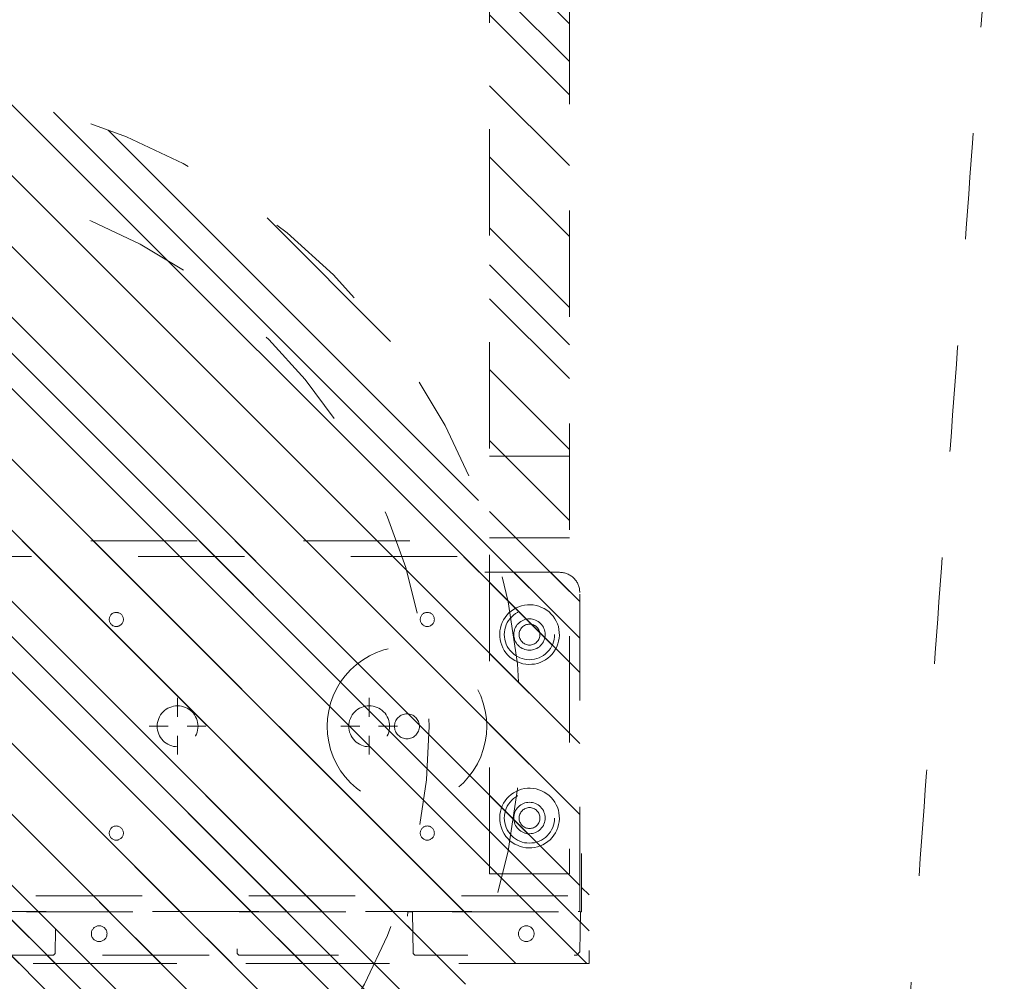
# Model space of a CAD drawing. Header units: inches. Extents: x -465 to -303, y -234 to 7.
# Tile 14 of 81: x -390 to -378, y -72 to -60. Entities that reach past the tile are written whole.
import ezdxf

# ---------------------------------------------------------------- set-up
doc = ezdxf.new("R2010")
doc.units = ezdxf.units.IN
doc.header["$LTSCALE"] = 32
doc.header["$MEASUREMENT"] = 0
doc.header["$PDMODE"] = 1
doc.header["$PDSIZE"] = -2
doc.linetypes.add('Dash Style-1', pattern=[0.083328, 0.041656, -0.041672])
for name, color, linetype, lineweight in [('DashLine', 7, 'Dash Style-1', 13), ('DashLineFill', 7, 'Dash Style-1', 13), ('Drawing', 7, 'Continuous', 18), ('Metal-DeskStructure', 7, 'Continuous', 13), ('Metal-FootAndBase', 7, 'Continuous', 13), ('None', 7, 'Continuous', 18), ('SolidLine', 7, 'Continuous', 15)]:
    doc.layers.add(name, color=color, linetype=linetype, lineweight=lineweight)
pattern_1 = [(45, (0, 0), (-1.61302, 1.93572), []), (45, (-1.0608, 1.0608), (-0.472346, 0.416761), [])]

# ---------------------------------------------------------------- blocks, each defined once
blk = doc.blocks.new('Group-33')
at = {"layer": 'DashLine'}
blk.add_open_spline([(35.631, -2.559), (35.63, -14.016), (35.629, -25.472), (35.631, -28.043), (35.442, -30.607), (33.452, -57.879), (31.462, -85.151), (31.255, -86.464), (29.931, -86.575), (19.094, -86.575), (8.257, -86.575), (6.934, -86.464), (6.726, -85.151), (4.736, -57.879), (2.746, -30.607), (2.558, -28.043), (2.559, -25.472), (2.559, -14.016), (2.558, -2.559), (19.094, -2.559), (35.631, -2.559)], degree=2, knots=[0, 0, 0, 0.101602, 0.101602, 0.124398, 0.124398, 0.366817, 0.366817, 0.378599, 0.378599, 0.47475, 0.47475, 0.486533, 0.486533, 0.728951, 0.728951, 0.751748, 0.751748, 0.853349, 0.853349, 1, 1, 1], dxfattribs=at)
at = {"layer": 'SolidLine'}
blk.add_open_spline([(37.087, -2.559), (19.094, -2.559), (1.102, -2.559), (1.102, -14.016), (1.102, -25.472), (1.103, -28.096), (1.293, -30.713), (3.283, -57.985), (5.273, -85.257), (5.678, -87.816), (8.257, -88.031), (19.094, -88.031), (29.931, -88.031), (32.511, -87.816), (32.915, -85.257), (34.905, -57.985), (36.895, -30.713), (37.086, -28.096), (37.086, -25.472), (37.087, -14.016), (37.087, -2.559)], degree=2, knots=[0, 0, 0, 0.153989, 0.153989, 0.252041, 0.252041, 0.274495, 0.274495, 0.508445, 0.508445, 0.530607, 0.530607, 0.623382, 0.623382, 0.645544, 0.645544, 0.879494, 0.879494, 0.901948, 0.901948, 1, 1, 1], dxfattribs=at)
blk = doc.blocks.new('Group-46')
at = {"layer": 'DashLine'}
for p, q in [((0, -3.583), (0, -3.346)), ((-0.118, -3.701), (-0.354, -3.701)), ((0.118, -3.701), (0.355, -3.701)), ((0, -3.819), (0, -4.055))]:
    blk.add_line(p, q, dxfattribs=at)
at = {"layer": 'DashLine', "flags": 128}
blk.add_lwpolyline([(-0.256, -3.701), (-0.254, -3.676), (-0.251, -3.651), (-0.245, -3.627), (-0.236, -3.603), (-0.225, -3.58), (-0.213, -3.559), (-0.198, -3.538), (-0.181, -3.52), (-0.162, -3.503), (-0.142, -3.488), (-0.12, -3.475), (-0.098, -3.464), (-0.074, -3.456), (-0.05, -3.45), (-0.025, -3.446), (0, -3.445), (0.025, -3.446), (0.05, -3.45), (0.074, -3.456), (0.098, -3.464), (0.121, -3.475), (0.142, -3.488), (0.163, -3.503), (0.181, -3.52), (0.198, -3.538), (0.213, -3.559), (0.226, -3.58), (0.237, -3.603), (0.245, -3.627), (0.251, -3.651), (0.255, -3.676), (0.256, -3.701), (0.255, -3.726), (0.251, -3.751), (0.245, -3.775), (0.237, -3.799), (0.226, -3.821), (0.213, -3.843), (0.198, -3.863), (0.181, -3.882), (0.163, -3.899), (0.142, -3.914), (0.121, -3.926), (0.098, -3.937), (0.074, -3.946), (0.05, -3.952), (0.025, -3.955), (0, -3.957), (-0.025, -3.955), (-0.05, -3.952), (-0.074, -3.946), (-0.098, -3.937), (-0.12, -3.926), (-0.142, -3.914), (-0.162, -3.899), (-0.181, -3.882), (-0.198, -3.863), (-0.213, -3.843), (-0.225, -3.821), (-0.236, -3.799), (-0.245, -3.775), (-0.251, -3.751), (-0.254, -3.726)], close=True, dxfattribs=at)
blk = doc.blocks.new('Group-52')
at = {"layer": 'DashLine'}
for p, q in [((0, -5.984), (0, -5.748)), ((-0.118, -6.102), (-0.354, -6.102)), ((0.118, -6.102), (0.355, -6.102)), ((0, -6.22), (0, -6.457))]:
    blk.add_line(p, q, dxfattribs=at)
at = {"layer": 'DashLine', "flags": 128}
blk.add_lwpolyline([(-0.256, -6.102), (-0.254, -6.077), (-0.251, -6.052), (-0.245, -6.028), (-0.236, -6.004), (-0.225, -5.982), (-0.213, -5.96), (-0.198, -5.94), (-0.181, -5.921), (-0.162, -5.905), (-0.142, -5.89), (-0.12, -5.877), (-0.098, -5.866), (-0.074, -5.857), (-0.05, -5.851), (-0.025, -5.848), (0, -5.846), (0.025, -5.848), (0.05, -5.851), (0.074, -5.857), (0.098, -5.866), (0.121, -5.877), (0.142, -5.89), (0.163, -5.905), (0.181, -5.921), (0.198, -5.94), (0.213, -5.96), (0.226, -5.982), (0.237, -6.004), (0.245, -6.028), (0.251, -6.052), (0.255, -6.077), (0.256, -6.102), (0.255, -6.127), (0.251, -6.152), (0.245, -6.177), (0.237, -6.2), (0.226, -6.223), (0.213, -6.245), (0.198, -6.265), (0.181, -6.283), (0.163, -6.3), (0.142, -6.315), (0.121, -6.328), (0.098, -6.339), (0.074, -6.347), (0.05, -6.353), (0.025, -6.357), (0, -6.358), (-0.025, -6.357), (-0.05, -6.353), (-0.074, -6.347), (-0.098, -6.339), (-0.12, -6.328), (-0.142, -6.315), (-0.162, -6.3), (-0.181, -6.283), (-0.198, -6.265), (-0.213, -6.245), (-0.225, -6.223), (-0.236, -6.2), (-0.245, -6.177), (-0.251, -6.152), (-0.254, -6.127)], close=True, dxfattribs=at)
blk = doc.blocks.new('1BRPT9-Bracket (2D)')
at = {"layer": 'DashLineFill', "linetype": 'Continuous', "lineweight": 13}
h = blk.add_hatch(dxfattribs=at)
h.set_pattern_fill('Steel', color=253, style=0, pattern_type=2)
h.set_pattern_definition(pattern_1)
edge = h.paths.add_edge_path()
edge.add_arc((1.678, -8.488), 0.252, 270, 360)
edge.add_line((1.93, -8.488), (1.93, -7.48))
edge.add_line((1.93, -7.48), (2.324, -7.48))
edge.add_line((2.324, -7.48), (2.324, 7.461))
edge.add_line((2.324, 7.461), (1.93, 7.48))
edge.add_line((1.93, 7.48), (1.93, 8.488))
edge.add_arc((1.678, 8.488), 0.252, 360, 450)
edge.add_line((1.678, 8.74), (-2.322, 8.74))
edge.add_line((-2.322, 8.74), (-2.322, -8.74))
edge.add_line((-2.322, -8.74), (1.678, -8.74))
h = blk.add_hatch(dxfattribs=at)
h.set_pattern_fill('Steel', color=253, style=0, pattern_type=2)
h.set_pattern_definition(pattern_1)
h.paths.add_polyline_path([(-1.338, -3.021), (-1.346, -3.021), (-1.355, -3.019), (-1.364, -3.017), (-1.372, -3.014), (-1.38, -3.011), (-1.387, -3.006), (-1.394, -3.001), (-1.4, -2.995), (-1.406, -2.989), (-1.411, -2.982), (-1.416, -2.974), (-1.42, -2.966), (-1.423, -2.958), (-1.425, -2.95), (-1.426, -2.941), (-1.426, -2.933), (-1.426, -2.924), (-1.425, -2.915), (-1.423, -2.907), (-1.42, -2.899), (-1.416, -2.891), (-1.411, -2.883), (-1.406, -2.876), (-1.4, -2.87), (-1.394, -2.864), (-1.387, -2.859), (-1.38, -2.854), (-1.372, -2.851), (-1.364, -2.848), (-1.355, -2.846), (-1.346, -2.844), (-1.338, -2.844), (-1.329, -2.844), (-1.321, -2.846), (-1.312, -2.848), (-1.304, -2.851), (-1.296, -2.854), (-1.289, -2.859), (-1.282, -2.864), (-1.275, -2.87), (-1.269, -2.876), (-1.264, -2.883), (-1.26, -2.891), (-1.256, -2.899), (-1.253, -2.907), (-1.251, -2.915), (-1.25, -2.924), (-1.249, -2.933), (-1.25, -2.941), (-1.251, -2.95), (-1.253, -2.958), (-1.256, -2.966), (-1.26, -2.974), (-1.264, -2.982), (-1.269, -2.989), (-1.275, -2.995), (-1.282, -3.001), (-1.289, -3.006), (-1.296, -3.011), (-1.304, -3.014), (-1.312, -3.017), (-1.321, -3.019), (-1.329, -3.021)])
h = blk.add_hatch(dxfattribs=at)
h.set_pattern_fill('Steel', color=253, style=0, pattern_type=2)
h.set_pattern_definition(pattern_1)
h.paths.add_polyline_path([(1.339, -3.021), (1.331, -3.021), (1.322, -3.019), (1.314, -3.017), (1.305, -3.014), (1.298, -3.011), (1.29, -3.006), (1.283, -3.001), (1.277, -2.995), (1.271, -2.989), (1.266, -2.982), (1.261, -2.974), (1.258, -2.966), (1.255, -2.958), (1.252, -2.95), (1.251, -2.941), (1.251, -2.933), (1.251, -2.924), (1.252, -2.915), (1.255, -2.907), (1.258, -2.899), (1.261, -2.891), (1.266, -2.883), (1.271, -2.876), (1.277, -2.87), (1.283, -2.864), (1.29, -2.859), (1.298, -2.854), (1.305, -2.851), (1.314, -2.848), (1.322, -2.846), (1.331, -2.844), (1.339, -2.844), (1.348, -2.844), (1.357, -2.846), (1.365, -2.848), (1.373, -2.851), (1.381, -2.854), (1.389, -2.859), (1.396, -2.864), (1.402, -2.87), (1.408, -2.876), (1.413, -2.883), (1.417, -2.891), (1.421, -2.899), (1.424, -2.907), (1.426, -2.915), (1.428, -2.924), (1.428, -2.933), (1.428, -2.941), (1.426, -2.95), (1.424, -2.958), (1.421, -2.966), (1.417, -2.974), (1.413, -2.982), (1.408, -2.989), (1.402, -2.995), (1.396, -3.001), (1.389, -3.006), (1.381, -3.011), (1.373, -3.014), (1.365, -3.017), (1.357, -3.019), (1.348, -3.021)])
h = blk.add_hatch(dxfattribs=at)
h.set_pattern_fill('Steel', color=253, style=0, pattern_type=2)
h.set_pattern_definition(pattern_1)
h.paths.add_polyline_path([(-1.338, -6.919), (-1.346, -6.918), (-1.355, -6.917), (-1.364, -6.915), (-1.372, -6.912), (-1.38, -6.908), (-1.387, -6.904), (-1.394, -6.899), (-1.4, -6.893), (-1.406, -6.886), (-1.411, -6.879), (-1.416, -6.872), (-1.42, -6.864), (-1.423, -6.856), (-1.425, -6.847), (-1.426, -6.839), (-1.426, -6.83), (-1.426, -6.822), (-1.425, -6.813), (-1.423, -6.804), (-1.42, -6.796), (-1.416, -6.788), (-1.411, -6.781), (-1.406, -6.774), (-1.4, -6.768), (-1.394, -6.762), (-1.387, -6.757), (-1.38, -6.752), (-1.372, -6.748), (-1.364, -6.745), (-1.355, -6.743), (-1.346, -6.742), (-1.338, -6.742), (-1.329, -6.742), (-1.321, -6.743), (-1.312, -6.745), (-1.304, -6.748), (-1.296, -6.752), (-1.289, -6.757), (-1.282, -6.762), (-1.275, -6.768), (-1.269, -6.774), (-1.264, -6.781), (-1.26, -6.788), (-1.256, -6.796), (-1.253, -6.804), (-1.251, -6.813), (-1.25, -6.822), (-1.249, -6.83), (-1.25, -6.839), (-1.251, -6.847), (-1.253, -6.856), (-1.256, -6.864), (-1.26, -6.872), (-1.264, -6.879), (-1.269, -6.886), (-1.275, -6.893), (-1.282, -6.899), (-1.289, -6.904), (-1.296, -6.908), (-1.304, -6.912), (-1.312, -6.915), (-1.321, -6.917), (-1.329, -6.918)])
h = blk.add_hatch(dxfattribs=at)
h.set_pattern_fill('Steel', color=253, style=0, pattern_type=2)
h.set_pattern_definition(pattern_1)
h.paths.add_polyline_path([(1.339, -6.919), (1.331, -6.918), (1.322, -6.917), (1.314, -6.915), (1.305, -6.912), (1.298, -6.908), (1.29, -6.904), (1.283, -6.899), (1.277, -6.893), (1.271, -6.886), (1.266, -6.879), (1.261, -6.872), (1.258, -6.864), (1.255, -6.856), (1.252, -6.847), (1.251, -6.839), (1.251, -6.83), (1.251, -6.822), (1.252, -6.813), (1.255, -6.804), (1.258, -6.796), (1.261, -6.788), (1.266, -6.781), (1.271, -6.774), (1.277, -6.768), (1.283, -6.762), (1.29, -6.757), (1.298, -6.752), (1.305, -6.748), (1.314, -6.745), (1.322, -6.743), (1.331, -6.742), (1.339, -6.742), (1.348, -6.742), (1.357, -6.743), (1.365, -6.745), (1.373, -6.748), (1.381, -6.752), (1.389, -6.757), (1.396, -6.762), (1.402, -6.768), (1.408, -6.774), (1.413, -6.781), (1.417, -6.788), (1.421, -6.796), (1.424, -6.804), (1.426, -6.813), (1.428, -6.822), (1.428, -6.83), (1.428, -6.839), (1.426, -6.847), (1.424, -6.856), (1.421, -6.864), (1.417, -6.872), (1.413, -6.879), (1.408, -6.886), (1.402, -6.893), (1.396, -6.899), (1.389, -6.904), (1.381, -6.908), (1.373, -6.912), (1.365, -6.915), (1.357, -6.917), (1.348, -6.918)])
h = blk.add_hatch(dxfattribs=at)
h.set_pattern_fill('Steel', color=253, style=0, pattern_type=2)
h.set_pattern_definition(pattern_1)
h.paths.add_polyline_path([(-1.149, -8.425), (-1.18, -8.424), (-1.21, -8.419), (-1.24, -8.412), (-1.269, -8.401), (-1.297, -8.388), (-1.324, -8.372), (-1.349, -8.354), (-1.372, -8.333), (-1.392, -8.31), (-1.411, -8.285), (-1.427, -8.259), (-1.44, -8.231), (-1.45, -8.202), (-1.458, -8.172), (-1.462, -8.141), (-1.464, -8.11), (-1.462, -8.079), (-1.458, -8.049), (-1.45, -8.019), (-1.44, -7.99), (-1.427, -7.962), (-1.411, -7.935), (-1.392, -7.91), (-1.372, -7.888), (-1.349, -7.867), (-1.324, -7.848), (-1.297, -7.832), (-1.269, -7.819), (-1.24, -7.809), (-1.21, -7.801), (-1.18, -7.797), (-1.149, -7.795), (-1.118, -7.797), (-1.087, -7.801), (-1.057, -7.809), (-1.028, -7.819), (-1, -7.832), (-0.974, -7.848), (-0.949, -7.867), (-0.926, -7.888), (-0.905, -7.91), (-0.887, -7.935), (-0.871, -7.962), (-0.858, -7.99), (-0.847, -8.019), (-0.84, -8.049), (-0.835, -8.079), (-0.834, -8.11), (-0.835, -8.141), (-0.84, -8.172), (-0.847, -8.202), (-0.858, -8.231), (-0.871, -8.259), (-0.887, -8.285), (-0.905, -8.31), (-0.926, -8.333), (-0.949, -8.354), (-0.974, -8.372), (-1, -8.388), (-1.028, -8.401), (-1.057, -8.412), (-1.087, -8.419), (-1.118, -8.424)])
h = blk.add_hatch(dxfattribs=at)
h.set_pattern_fill('Steel', color=253, style=0, pattern_type=2)
h.set_pattern_definition(pattern_1)
h.paths.add_polyline_path([(1.15, -8.425), (1.12, -8.424), (1.089, -8.419), (1.059, -8.412), (1.03, -8.401), (1.002, -8.388), (0.975, -8.372), (0.951, -8.354), (0.928, -8.333), (0.907, -8.31), (0.888, -8.285), (0.873, -8.259), (0.859, -8.231), (0.849, -8.202), (0.841, -8.172), (0.837, -8.141), (0.835, -8.11), (0.837, -8.079), (0.841, -8.049), (0.849, -8.019), (0.859, -7.99), (0.873, -7.962), (0.888, -7.935), (0.907, -7.91), (0.928, -7.888), (0.951, -7.867), (0.975, -7.848), (1.002, -7.832), (1.03, -7.819), (1.059, -7.809), (1.089, -7.801), (1.12, -7.797), (1.15, -7.795), (1.181, -7.797), (1.212, -7.801), (1.242, -7.809), (1.271, -7.819), (1.299, -7.832), (1.325, -7.848), (1.35, -7.867), (1.373, -7.888), (1.394, -7.91), (1.412, -7.935), (1.428, -7.962), (1.441, -7.99), (1.452, -8.019), (1.459, -8.049), (1.464, -8.079), (1.465, -8.11), (1.464, -8.141), (1.459, -8.172), (1.452, -8.202), (1.441, -8.231), (1.428, -8.259), (1.412, -8.285), (1.394, -8.31), (1.373, -8.333), (1.35, -8.354), (1.325, -8.372), (1.299, -8.388), (1.271, -8.401), (1.242, -8.412), (1.212, -8.419), (1.181, -8.424)])
h = blk.add_hatch(dxfattribs=at)
h.set_pattern_fill('Steel', color=253, style=0, pattern_type=2)
h.set_pattern_definition(pattern_1)
h.paths.add_polyline_path([(-1.149, -8.307), (-1.168, -8.306), (-1.187, -8.303), (-1.206, -8.299), (-1.224, -8.292), (-1.242, -8.284), (-1.258, -8.274), (-1.274, -8.262), (-1.288, -8.249), (-1.301, -8.235), (-1.313, -8.22), (-1.322, -8.203), (-1.331, -8.186), (-1.337, -8.167), (-1.342, -8.149), (-1.345, -8.13), (-1.346, -8.11), (-1.345, -8.091), (-1.342, -8.072), (-1.337, -8.053), (-1.331, -8.035), (-1.322, -8.017), (-1.313, -8.001), (-1.301, -7.985), (-1.288, -7.971), (-1.274, -7.958), (-1.258, -7.947), (-1.242, -7.937), (-1.224, -7.928), (-1.206, -7.922), (-1.187, -7.917), (-1.168, -7.914), (-1.149, -7.913), (-1.13, -7.914), (-1.11, -7.917), (-1.092, -7.922), (-1.074, -7.928), (-1.056, -7.937), (-1.039, -7.947), (-1.024, -7.958), (-1.01, -7.971), (-0.997, -7.985), (-0.985, -8.001), (-0.975, -8.017), (-0.967, -8.035), (-0.96, -8.053), (-0.956, -8.072), (-0.953, -8.091), (-0.952, -8.11), (-0.953, -8.13), (-0.956, -8.149), (-0.96, -8.167), (-0.967, -8.186), (-0.975, -8.203), (-0.985, -8.22), (-0.997, -8.235), (-1.01, -8.249), (-1.024, -8.262), (-1.039, -8.274), (-1.056, -8.284), (-1.074, -8.292), (-1.092, -8.299), (-1.11, -8.303), (-1.13, -8.306)])
h = blk.add_hatch(dxfattribs=at)
h.set_pattern_fill('Steel', color=253, style=0, pattern_type=2)
h.set_pattern_definition(pattern_1)
h.paths.add_polyline_path([(1.15, -8.307), (1.131, -8.306), (1.112, -8.303), (1.093, -8.299), (1.075, -8.292), (1.058, -8.284), (1.041, -8.274), (1.025, -8.262), (1.011, -8.249), (0.998, -8.235), (0.987, -8.22), (0.977, -8.203), (0.969, -8.186), (0.962, -8.167), (0.957, -8.149), (0.954, -8.13), (0.954, -8.11), (0.954, -8.091), (0.957, -8.072), (0.962, -8.053), (0.969, -8.035), (0.977, -8.017), (0.987, -8.001), (0.998, -7.985), (1.011, -7.971), (1.025, -7.958), (1.041, -7.947), (1.058, -7.937), (1.075, -7.928), (1.093, -7.922), (1.112, -7.917), (1.131, -7.914), (1.15, -7.913), (1.17, -7.914), (1.189, -7.917), (1.208, -7.922), (1.226, -7.928), (1.243, -7.937), (1.26, -7.947), (1.275, -7.958), (1.29, -7.971), (1.303, -7.985), (1.314, -8.001), (1.324, -8.017), (1.332, -8.035), (1.339, -8.053), (1.343, -8.072), (1.346, -8.091), (1.347, -8.11), (1.346, -8.13), (1.343, -8.149), (1.339, -8.167), (1.332, -8.186), (1.324, -8.203), (1.314, -8.22), (1.303, -8.235), (1.29, -8.249), (1.275, -8.262), (1.26, -8.274), (1.243, -8.284), (1.226, -8.292), (1.208, -8.299), (1.189, -8.303), (1.17, -8.306)])
at = {"layer": 'DashLineFill'}
for p, q in [((-2.125, 8.74), (-2.125, -8.74)), ((2.127, 7.461), (2.127, -7.48))]:
    blk.add_line(p, q, dxfattribs=at)
at = {"layer": 'DashLineFill', "flags": 128}
blk.add_lwpolyline([(1.678, -8.74, 0.414214), (1.93, -8.488), (1.93, -7.48), (2.324, -7.48), (2.324, 7.461), (1.93, 7.48), (1.93, 8.488, 0.414214), (1.678, 8.74), (-2.322, 8.74), (-2.322, -8.74)], format="xyb", close=True, dxfattribs=at)
for points in [[(-1.338, -3.021), (-1.346, -3.021), (-1.355, -3.019), (-1.364, -3.017), (-1.372, -3.014), (-1.38, -3.011), (-1.387, -3.006), (-1.394, -3.001), (-1.4, -2.995), (-1.406, -2.989), (-1.411, -2.982), (-1.416, -2.974), (-1.42, -2.966), (-1.423, -2.958), (-1.425, -2.95), (-1.426, -2.941), (-1.426, -2.933), (-1.426, -2.924), (-1.425, -2.915), (-1.423, -2.907), (-1.42, -2.899), (-1.416, -2.891), (-1.411, -2.883), (-1.406, -2.876), (-1.4, -2.87), (-1.394, -2.864), (-1.387, -2.859), (-1.38, -2.854), (-1.372, -2.851), (-1.364, -2.848), (-1.355, -2.846), (-1.346, -2.844), (-1.338, -2.844), (-1.329, -2.844), (-1.321, -2.846), (-1.312, -2.848), (-1.304, -2.851), (-1.296, -2.854), (-1.289, -2.859), (-1.282, -2.864), (-1.275, -2.87), (-1.269, -2.876), (-1.264, -2.883), (-1.26, -2.891), (-1.256, -2.899), (-1.253, -2.907), (-1.251, -2.915), (-1.25, -2.924), (-1.249, -2.933), (-1.25, -2.941), (-1.251, -2.95), (-1.253, -2.958), (-1.256, -2.966), (-1.26, -2.974), (-1.264, -2.982), (-1.269, -2.989), (-1.275, -2.995), (-1.282, -3.001), (-1.289, -3.006), (-1.296, -3.011), (-1.304, -3.014), (-1.312, -3.017), (-1.321, -3.019), (-1.329, -3.021)], [(1.339, -3.021), (1.331, -3.021), (1.322, -3.019), (1.314, -3.017), (1.305, -3.014), (1.298, -3.011), (1.29, -3.006), (1.283, -3.001), (1.277, -2.995), (1.271, -2.989), (1.266, -2.982), (1.261, -2.974), (1.258, -2.966), (1.255, -2.958), (1.252, -2.95), (1.251, -2.941), (1.251, -2.933), (1.251, -2.924), (1.252, -2.915), (1.255, -2.907), (1.258, -2.899), (1.261, -2.891), (1.266, -2.883), (1.271, -2.876), (1.277, -2.87), (1.283, -2.864), (1.29, -2.859), (1.298, -2.854), (1.305, -2.851), (1.314, -2.848), (1.322, -2.846), (1.331, -2.844), (1.339, -2.844), (1.348, -2.844), (1.357, -2.846), (1.365, -2.848), (1.373, -2.851), (1.381, -2.854), (1.389, -2.859), (1.396, -2.864), (1.402, -2.87), (1.408, -2.876), (1.413, -2.883), (1.417, -2.891), (1.421, -2.899), (1.424, -2.907), (1.426, -2.915), (1.428, -2.924), (1.428, -2.933), (1.428, -2.941), (1.426, -2.95), (1.424, -2.958), (1.421, -2.966), (1.417, -2.974), (1.413, -2.982), (1.408, -2.989), (1.402, -2.995), (1.396, -3.001), (1.389, -3.006), (1.381, -3.011), (1.373, -3.014), (1.365, -3.017), (1.357, -3.019), (1.348, -3.021)], [(-1.338, -6.919), (-1.346, -6.918), (-1.355, -6.917), (-1.364, -6.915), (-1.372, -6.912), (-1.38, -6.908), (-1.387, -6.904), (-1.394, -6.899), (-1.4, -6.893), (-1.406, -6.886), (-1.411, -6.879), (-1.416, -6.872), (-1.42, -6.864), (-1.423, -6.856), (-1.425, -6.847), (-1.426, -6.839), (-1.426, -6.83), (-1.426, -6.822), (-1.425, -6.813), (-1.423, -6.804), (-1.42, -6.796), (-1.416, -6.788), (-1.411, -6.781), (-1.406, -6.774), (-1.4, -6.768), (-1.394, -6.762), (-1.387, -6.757), (-1.38, -6.752), (-1.372, -6.748), (-1.364, -6.745), (-1.355, -6.743), (-1.346, -6.742), (-1.338, -6.742), (-1.329, -6.742), (-1.321, -6.743), (-1.312, -6.745), (-1.304, -6.748), (-1.296, -6.752), (-1.289, -6.757), (-1.282, -6.762), (-1.275, -6.768), (-1.269, -6.774), (-1.264, -6.781), (-1.26, -6.788), (-1.256, -6.796), (-1.253, -6.804), (-1.251, -6.813), (-1.25, -6.822), (-1.249, -6.83), (-1.25, -6.839), (-1.251, -6.847), (-1.253, -6.856), (-1.256, -6.864), (-1.26, -6.872), (-1.264, -6.879), (-1.269, -6.886), (-1.275, -6.893), (-1.282, -6.899), (-1.289, -6.904), (-1.296, -6.908), (-1.304, -6.912), (-1.312, -6.915), (-1.321, -6.917), (-1.329, -6.918)], [(1.339, -6.919), (1.331, -6.918), (1.322, -6.917), (1.314, -6.915), (1.305, -6.912), (1.298, -6.908), (1.29, -6.904), (1.283, -6.899), (1.277, -6.893), (1.271, -6.886), (1.266, -6.879), (1.261, -6.872), (1.258, -6.864), (1.255, -6.856), (1.252, -6.847), (1.251, -6.839), (1.251, -6.83), (1.251, -6.822), (1.252, -6.813), (1.255, -6.804), (1.258, -6.796), (1.261, -6.788), (1.266, -6.781), (1.271, -6.774), (1.277, -6.768), (1.283, -6.762), (1.29, -6.757), (1.298, -6.752), (1.305, -6.748), (1.314, -6.745), (1.322, -6.743), (1.331, -6.742), (1.339, -6.742), (1.348, -6.742), (1.357, -6.743), (1.365, -6.745), (1.373, -6.748), (1.381, -6.752), (1.389, -6.757), (1.396, -6.762), (1.402, -6.768), (1.408, -6.774), (1.413, -6.781), (1.417, -6.788), (1.421, -6.796), (1.424, -6.804), (1.426, -6.813), (1.428, -6.822), (1.428, -6.83), (1.428, -6.839), (1.426, -6.847), (1.424, -6.856), (1.421, -6.864), (1.417, -6.872), (1.413, -6.879), (1.408, -6.886), (1.402, -6.893), (1.396, -6.899), (1.389, -6.904), (1.381, -6.908), (1.373, -6.912), (1.365, -6.915), (1.357, -6.917), (1.348, -6.918)], [(-1.149, -8.425), (-1.18, -8.424), (-1.21, -8.419), (-1.24, -8.412), (-1.269, -8.401), (-1.297, -8.388), (-1.324, -8.372), (-1.349, -8.354), (-1.372, -8.333), (-1.392, -8.31), (-1.411, -8.285), (-1.427, -8.259), (-1.44, -8.231), (-1.45, -8.202), (-1.458, -8.172), (-1.462, -8.141), (-1.464, -8.11), (-1.462, -8.079), (-1.458, -8.049), (-1.45, -8.019), (-1.44, -7.99), (-1.427, -7.962), (-1.411, -7.935), (-1.392, -7.91), (-1.372, -7.888), (-1.349, -7.867), (-1.324, -7.848), (-1.297, -7.832), (-1.269, -7.819), (-1.24, -7.809), (-1.21, -7.801), (-1.18, -7.797), (-1.149, -7.795), (-1.118, -7.797), (-1.087, -7.801), (-1.057, -7.809), (-1.028, -7.819), (-1, -7.832), (-0.974, -7.848), (-0.949, -7.867), (-0.926, -7.888), (-0.905, -7.91), (-0.887, -7.935), (-0.871, -7.962), (-0.858, -7.99), (-0.847, -8.019), (-0.84, -8.049), (-0.835, -8.079), (-0.834, -8.11), (-0.835, -8.141), (-0.84, -8.172), (-0.847, -8.202), (-0.858, -8.231), (-0.871, -8.259), (-0.887, -8.285), (-0.905, -8.31), (-0.926, -8.333), (-0.949, -8.354), (-0.974, -8.372), (-1, -8.388), (-1.028, -8.401), (-1.057, -8.412), (-1.087, -8.419), (-1.118, -8.424)], [(1.15, -8.425), (1.12, -8.424), (1.089, -8.419), (1.059, -8.412), (1.03, -8.401), (1.002, -8.388), (0.975, -8.372), (0.951, -8.354), (0.928, -8.333), (0.907, -8.31), (0.888, -8.285), (0.873, -8.259), (0.859, -8.231), (0.849, -8.202), (0.841, -8.172), (0.837, -8.141), (0.835, -8.11), (0.837, -8.079), (0.841, -8.049), (0.849, -8.019), (0.859, -7.99), (0.873, -7.962), (0.888, -7.935), (0.907, -7.91), (0.928, -7.888), (0.951, -7.867), (0.975, -7.848), (1.002, -7.832), (1.03, -7.819), (1.059, -7.809), (1.089, -7.801), (1.12, -7.797), (1.15, -7.795), (1.181, -7.797), (1.212, -7.801), (1.242, -7.809), (1.271, -7.819), (1.299, -7.832), (1.325, -7.848), (1.35, -7.867), (1.373, -7.888), (1.394, -7.91), (1.412, -7.935), (1.428, -7.962), (1.441, -7.99), (1.452, -8.019), (1.459, -8.049), (1.464, -8.079), (1.465, -8.11), (1.464, -8.141), (1.459, -8.172), (1.452, -8.202), (1.441, -8.231), (1.428, -8.259), (1.412, -8.285), (1.394, -8.31), (1.373, -8.333), (1.35, -8.354), (1.325, -8.372), (1.299, -8.388), (1.271, -8.401), (1.242, -8.412), (1.212, -8.419), (1.181, -8.424)], [(-1.149, -8.307), (-1.168, -8.306), (-1.187, -8.303), (-1.206, -8.299), (-1.224, -8.292), (-1.242, -8.284), (-1.258, -8.274), (-1.274, -8.262), (-1.288, -8.249), (-1.301, -8.235), (-1.313, -8.22), (-1.322, -8.203), (-1.331, -8.186), (-1.337, -8.167), (-1.342, -8.149), (-1.345, -8.13), (-1.346, -8.11), (-1.345, -8.091), (-1.342, -8.072), (-1.337, -8.053), (-1.331, -8.035), (-1.322, -8.017), (-1.313, -8.001), (-1.301, -7.985), (-1.288, -7.971), (-1.274, -7.958), (-1.258, -7.947), (-1.242, -7.937), (-1.224, -7.928), (-1.206, -7.922), (-1.187, -7.917), (-1.168, -7.914), (-1.149, -7.913), (-1.13, -7.914), (-1.11, -7.917), (-1.092, -7.922), (-1.074, -7.928), (-1.056, -7.937), (-1.039, -7.947), (-1.024, -7.958), (-1.01, -7.971), (-0.997, -7.985), (-0.985, -8.001), (-0.975, -8.017), (-0.967, -8.035), (-0.96, -8.053), (-0.956, -8.072), (-0.953, -8.091), (-0.952, -8.11), (-0.953, -8.13), (-0.956, -8.149), (-0.96, -8.167), (-0.967, -8.186), (-0.975, -8.203), (-0.985, -8.22), (-0.997, -8.235), (-1.01, -8.249), (-1.024, -8.262), (-1.039, -8.274), (-1.056, -8.284), (-1.074, -8.292), (-1.092, -8.299), (-1.11, -8.303), (-1.13, -8.306)], [(1.15, -8.307), (1.131, -8.306), (1.112, -8.303), (1.093, -8.299), (1.075, -8.292), (1.058, -8.284), (1.041, -8.274), (1.025, -8.262), (1.011, -8.249), (0.998, -8.235), (0.987, -8.22), (0.977, -8.203), (0.969, -8.186), (0.962, -8.167), (0.957, -8.149), (0.954, -8.13), (0.954, -8.11), (0.954, -8.091), (0.957, -8.072), (0.962, -8.053), (0.969, -8.035), (0.977, -8.017), (0.987, -8.001), (0.998, -7.985), (1.011, -7.971), (1.025, -7.958), (1.041, -7.947), (1.058, -7.937), (1.075, -7.928), (1.093, -7.922), (1.112, -7.917), (1.131, -7.914), (1.15, -7.913), (1.17, -7.914), (1.189, -7.917), (1.208, -7.922), (1.226, -7.928), (1.243, -7.937), (1.26, -7.947), (1.275, -7.958), (1.29, -7.971), (1.303, -7.985), (1.314, -8.001), (1.324, -8.017), (1.332, -8.035), (1.339, -8.053), (1.343, -8.072), (1.346, -8.091), (1.347, -8.11), (1.346, -8.13), (1.343, -8.149), (1.339, -8.167), (1.332, -8.186), (1.324, -8.203), (1.314, -8.22), (1.303, -8.235), (1.29, -8.249), (1.275, -8.262), (1.26, -8.274), (1.243, -8.284), (1.226, -8.292), (1.208, -8.299), (1.189, -8.303), (1.17, -8.306)]]:
    blk.add_lwpolyline(points, close=True, dxfattribs=at)
at = {"layer": 'DashLineFill', "linetype": 'Continuous', "lineweight": 5}
for p in [(0, -3.701), (0, -6.102)]:
    blk.add_point(p, dxfattribs=at)
at = {"layer": 'Metal-DeskStructure', "color": 7}
for name in ['Group-46', 'Group-52']:
    blk.add_blockref(name, (0, 0), dxfattribs=at)
blk = doc.blocks.new('1BRPT8_Cover (2D)')
at = {"layer": 'DashLineFill', "linetype": 'Continuous', "lineweight": 13}
h = blk.add_hatch(dxfattribs=at)
h.set_pattern_fill('Steel', color=253, style=0, pattern_type=2)
h.set_pattern_definition(pattern_1)
h.paths.add_polyline_path([(-1.594, -8.764), (-2.323, -8.764), (-2.323, -8.751), (-2.826, -8.742), (-2.866, -8.703), (-2.866, -6.673), (-2.847, -6.653), (-2.323, -6.644), (-2.323, -6.584), (-2.847, -6.575), (-2.866, -6.555), (-2.866, -4.468), (-2.847, -4.449), (-2.323, -4.439), (-2.323, -4.379), (-2.847, -4.37), (-2.866, -4.351), (-2.866, -2.264), (-2.847, -2.244), (-2.323, -2.235), (-2.323, -2.175), (-2.847, -2.166), (-2.866, -2.146), (-2.866, -0.059), (-2.847, -0.039), (-2.323, -0.03), (-2.323, 0.03), (-2.847, 0.039), (-2.866, 0.059), (-2.866, 2.146), (-2.847, 2.166), (-2.323, 2.175), (-2.323, 2.235), (-2.847, 2.244), (-2.866, 2.264), (-2.866, 4.351), (-2.847, 4.37), (-2.323, 4.379), (-2.323, 4.439), (-2.847, 4.449), (-2.866, 4.468), (-2.865, 6.555), (-2.847, 6.575), (-2.323, 6.584), (-2.323, 6.644), (-2.847, 6.653), (-2.866, 6.673), (-2.866, 8.703), (-2.826, 8.742), (-1.594, 8.764), (-1.594, 8.858), (-2.972, 8.858), (-2.972, -8.858), (-1.594, -8.858)])
h = blk.add_hatch(dxfattribs=at)
h.set_pattern_fill('Steel', color=253, style=0, pattern_type=2)
h.set_pattern_definition(pattern_1)
h.paths.add_polyline_path([(-2.323, 8.858), (-2.323, -8.858), (-2.972, -8.858), (-2.972, 8.858)])
at = {"layer": 'DashLineFill', "flags": 128}
for points in [[(-1.594, -8.764), (-2.323, -8.764), (-2.323, -8.751), (-2.826, -8.742), (-2.866, -8.703), (-2.866, -6.673), (-2.847, -6.653), (-2.323, -6.644), (-2.323, -6.584), (-2.847, -6.575), (-2.866, -6.555), (-2.866, -4.468), (-2.847, -4.449), (-2.323, -4.439), (-2.323, -4.379), (-2.847, -4.37), (-2.866, -4.351), (-2.866, -2.264), (-2.847, -2.244), (-2.323, -2.235), (-2.323, -2.175), (-2.847, -2.166), (-2.866, -2.146), (-2.866, -0.059), (-2.847, -0.039), (-2.323, -0.03), (-2.323, 0.03), (-2.847, 0.039), (-2.866, 0.059), (-2.866, 2.146), (-2.847, 2.166), (-2.323, 2.175), (-2.323, 2.235), (-2.847, 2.244), (-2.866, 2.264), (-2.866, 4.351), (-2.847, 4.37), (-2.323, 4.379), (-2.323, 4.439), (-2.847, 4.449), (-2.866, 4.468), (-2.865, 6.555), (-2.847, 6.575), (-2.323, 6.584), (-2.323, 6.644), (-2.847, 6.653), (-2.866, 6.673), (-2.866, 8.703), (-2.826, 8.742), (-1.594, 8.764), (-1.594, 8.858), (-2.972, 8.858), (-2.972, -8.858), (-1.594, -8.858)], [(-2.323, 8.858), (-2.323, -8.858), (-2.972, -8.858), (-2.972, 8.858)]]:
    blk.add_lwpolyline(points, close=True, dxfattribs=at)
at = {"layer": 'SolidLine', "flags": 128}
for points in [[(-2.5, -2.719), (-2.5, -2.728), (-2.502, -2.738), (-2.504, -2.747), (-2.507, -2.756), (-2.512, -2.765), (-2.517, -2.773), (-2.522, -2.781), (-2.529, -2.788), (-2.536, -2.795), (-2.544, -2.8), (-2.552, -2.805), (-2.561, -2.809), (-2.57, -2.813), (-2.579, -2.815), (-2.589, -2.816), (-2.598, -2.817), (-2.608, -2.816), (-2.618, -2.815), (-2.627, -2.813), (-2.636, -2.809), (-2.645, -2.805), (-2.653, -2.8), (-2.661, -2.795), (-2.668, -2.788), (-2.675, -2.781), (-2.68, -2.773), (-2.685, -2.765), (-2.689, -2.756), (-2.693, -2.747), (-2.695, -2.738), (-2.696, -2.728), (-2.697, -2.719), (-2.696, -2.709), (-2.695, -2.699), (-2.693, -2.69), (-2.689, -2.681), (-2.685, -2.672), (-2.68, -2.664), (-2.675, -2.656), (-2.668, -2.649), (-2.661, -2.642), (-2.653, -2.637), (-2.645, -2.632), (-2.636, -2.628), (-2.627, -2.624), (-2.618, -2.622), (-2.608, -2.621), (-2.598, -2.62), (-2.589, -2.621), (-2.579, -2.622), (-2.57, -2.624), (-2.561, -2.628), (-2.552, -2.632), (-2.544, -2.637), (-2.536, -2.642), (-2.529, -2.649), (-2.522, -2.656), (-2.517, -2.664), (-2.512, -2.672), (-2.507, -2.681), (-2.504, -2.69), (-2.502, -2.699), (-2.5, -2.709)], [(-2.5, -8.071), (-2.5, -8.081), (-2.502, -8.09), (-2.504, -8.099), (-2.507, -8.109), (-2.512, -8.117), (-2.517, -8.126), (-2.522, -8.133), (-2.529, -8.14), (-2.536, -8.147), (-2.544, -8.153), (-2.552, -8.158), (-2.561, -8.162), (-2.57, -8.165), (-2.579, -8.167), (-2.589, -8.169), (-2.598, -8.169), (-2.608, -8.169), (-2.618, -8.167), (-2.627, -8.165), (-2.636, -8.162), (-2.645, -8.158), (-2.653, -8.153), (-2.661, -8.147), (-2.668, -8.14), (-2.675, -8.133), (-2.68, -8.126), (-2.685, -8.117), (-2.689, -8.109), (-2.693, -8.099), (-2.695, -8.09), (-2.696, -8.081), (-2.697, -8.071), (-2.696, -8.061), (-2.695, -8.052), (-2.693, -8.042), (-2.689, -8.033), (-2.685, -8.024), (-2.68, -8.016), (-2.675, -8.008), (-2.668, -8.001), (-2.661, -7.995), (-2.653, -7.989), (-2.645, -7.984), (-2.636, -7.98), (-2.627, -7.977), (-2.618, -7.974), (-2.608, -7.973), (-2.598, -7.972), (-2.589, -7.973), (-2.579, -7.974), (-2.57, -7.977), (-2.561, -7.98), (-2.552, -7.984), (-2.544, -7.989), (-2.536, -7.995), (-2.529, -8.001), (-2.522, -8.008), (-2.517, -8.016), (-2.512, -8.024), (-2.507, -8.033), (-2.504, -8.042), (-2.502, -8.052), (-2.5, -8.061)]]:
    blk.add_lwpolyline(points, close=True, dxfattribs=at)
blk = doc.blocks.new('1BRPT6-LeftBeam (2D)')
at = {"layer": 'DashLineFill', "linetype": 'Continuous', "lineweight": 13}
h = blk.add_hatch(dxfattribs=at)
h.set_pattern_fill('Steel', color=253, style=0, pattern_type=2)
h.set_pattern_definition(pattern_1)
h.paths.add_polyline_path([(-1.85, 0.5), (20.472, 0.5), (20.472, -0.5), (-1.85, -0.5)])
at = {"layer": 'DashLineFill'}
for p, q in [((2.362, -0.5), (2.362, 0.5)), ((3.386, -0.5), (3.386, 0.5))]:
    blk.add_line(p, q, dxfattribs=at)
at = {"layer": 'DashLineFill', "flags": 128}
blk.add_lwpolyline([(-1.85, 0.5), (20.472, 0.5), (20.472, -0.5), (-1.85, -0.5)], close=True, dxfattribs=at)
at = {"layer": 'SolidLine', "flags": 128}
for points in [[(-1.177, 0.373), (-1.14, 0.374), (-1.104, 0.371), (-1.067, 0.365), (-1.032, 0.355), (-0.998, 0.342), (-0.965, 0.325), (-0.934, 0.306), (-0.905, 0.283), (-0.878, 0.258), (-0.855, 0.23), (-0.833, 0.2), (-0.815, 0.168), (-0.801, 0.134), (-0.789, 0.099), (-0.781, 0.064), (-0.777, 0.027), (-0.776, -0.009), (-0.778, -0.046), (-0.785, -0.082), (-0.795, -0.118), (-0.808, -0.152), (-0.824, -0.185), (-0.844, -0.216), (-0.867, -0.245), (-0.892, -0.271), (-0.92, -0.295), (-0.95, -0.316), (-0.982, -0.334), (-1.015, -0.349), (-1.05, -0.361), (-1.086, -0.369), (-1.122, -0.373), (-1.159, -0.374), (-1.196, -0.371), (-1.232, -0.365), (-1.267, -0.355), (-1.301, -0.342), (-1.334, -0.325), (-1.365, -0.306), (-1.394, -0.283), (-1.421, -0.258), (-1.445, -0.23), (-1.466, -0.2), (-1.484, -0.168), (-1.499, -0.134), (-1.51, -0.099), (-1.518, -0.064), (-1.523, -0.027), (-1.524, 0.009), (-1.521, 0.046), (-1.514, 0.082), (-1.505, 0.118), (-1.491, 0.152), (-1.475, 0.185), (-1.455, 0.216), (-1.433, 0.245), (-1.407, 0.271), (-1.379, 0.295), (-1.349, 0.316), (-1.317, 0.334), (-1.284, 0.349), (-1.249, 0.361), (-1.213, 0.369)], [(1.122, 0.373), (1.159, 0.374), (1.196, 0.371), (1.232, 0.365), (1.267, 0.355), (1.301, 0.342), (1.334, 0.325), (1.365, 0.306), (1.394, 0.283), (1.421, 0.258), (1.445, 0.23), (1.466, 0.2), (1.484, 0.168), (1.499, 0.134), (1.51, 0.099), (1.518, 0.064), (1.523, 0.027), (1.524, -0.009), (1.521, -0.046), (1.514, -0.082), (1.505, -0.118), (1.491, -0.152), (1.475, -0.185), (1.455, -0.216), (1.433, -0.245), (1.407, -0.271), (1.379, -0.295), (1.349, -0.316), (1.317, -0.334), (1.284, -0.349), (1.249, -0.361), (1.213, -0.369), (1.177, -0.373), (1.14, -0.374), (1.104, -0.371), (1.067, -0.365), (1.032, -0.355), (0.998, -0.342), (0.965, -0.325), (0.934, -0.306), (0.905, -0.283), (0.878, -0.258), (0.855, -0.23), (0.833, -0.2), (0.815, -0.168), (0.801, -0.134), (0.789, -0.099), (0.781, -0.064), (0.777, -0.027), (0.776, 0.009), (0.778, 0.046), (0.785, 0.082), (0.795, 0.118), (0.808, 0.152), (0.824, 0.185), (0.844, 0.216), (0.867, 0.245), (0.892, 0.271), (0.92, 0.295), (0.95, 0.316), (0.982, 0.334), (1.015, 0.349), (1.05, 0.361), (1.086, 0.369)], [(-1.15, 0.131), (-1.137, 0.13), (-1.124, 0.128), (-1.112, 0.125), (-1.1, 0.121), (-1.088, 0.115), (-1.077, 0.109), (-1.067, 0.101), (-1.057, 0.093), (-1.048, 0.083), (-1.041, 0.073), (-1.034, 0.062), (-1.029, 0.05), (-1.024, 0.038), (-1.021, 0.026), (-1.019, 0.013), (-1.019, 0), (-1.019, -0.013), (-1.021, -0.026), (-1.024, -0.038), (-1.029, -0.05), (-1.034, -0.062), (-1.041, -0.073), (-1.048, -0.083), (-1.057, -0.093), (-1.067, -0.101), (-1.077, -0.109), (-1.088, -0.115), (-1.1, -0.121), (-1.112, -0.125), (-1.124, -0.128), (-1.137, -0.13), (-1.15, -0.131), (-1.162, -0.13), (-1.175, -0.128), (-1.188, -0.125), (-1.2, -0.121), (-1.211, -0.115), (-1.222, -0.109), (-1.233, -0.101), (-1.242, -0.093), (-1.251, -0.083), (-1.258, -0.073), (-1.265, -0.062), (-1.27, -0.05), (-1.275, -0.038), (-1.278, -0.026), (-1.28, -0.013), (-1.28, 0), (-1.28, 0.013), (-1.278, 0.026), (-1.275, 0.038), (-1.27, 0.05), (-1.265, 0.062), (-1.258, 0.073), (-1.251, 0.083), (-1.242, 0.093), (-1.233, 0.101), (-1.222, 0.109), (-1.211, 0.115), (-1.2, 0.121), (-1.188, 0.125), (-1.175, 0.128), (-1.162, 0.13)], [(1.28, 0), (1.28, -0.013), (1.278, -0.026), (1.275, -0.038), (1.27, -0.05), (1.265, -0.062), (1.258, -0.073), (1.251, -0.083), (1.242, -0.093), (1.233, -0.101), (1.222, -0.109), (1.211, -0.115), (1.2, -0.121), (1.188, -0.125), (1.175, -0.128), (1.162, -0.13), (1.15, -0.131), (1.137, -0.13), (1.124, -0.128), (1.112, -0.125), (1.1, -0.121), (1.088, -0.115), (1.077, -0.109), (1.067, -0.101), (1.057, -0.093), (1.048, -0.083), (1.041, -0.073), (1.034, -0.062), (1.029, -0.05), (1.024, -0.038), (1.021, -0.026), (1.019, -0.013), (1.019, 0), (1.019, 0.013), (1.021, 0.026), (1.024, 0.038), (1.029, 0.05), (1.034, 0.062), (1.041, 0.073), (1.048, 0.083), (1.057, 0.093), (1.067, 0.101), (1.077, 0.109), (1.088, 0.115), (1.1, 0.121), (1.112, 0.125), (1.124, 0.128), (1.137, 0.13), (1.15, 0.131), (1.162, 0.13), (1.175, 0.128), (1.188, 0.125), (1.2, 0.121), (1.211, 0.115), (1.222, 0.109), (1.233, 0.101), (1.242, 0.093), (1.251, 0.083), (1.258, 0.073), (1.265, 0.062), (1.27, 0.05), (1.275, 0.038), (1.278, 0.026), (1.28, 0.013)]]:
    blk.add_lwpolyline(points, close=True, dxfattribs=at)
blk = doc.blocks.new('SBDXF4-DiscLeveler (2D)')
at = {"layer": 'DashLine', "flags": 128}
for points in [[(0, 1), (0.098, 0.995), (0.195, 0.981), (0.29, 0.957), (0.383, 0.924), (0.471, 0.882), (0.556, 0.831), (0.634, 0.773), (0.707, 0.707), (0.773, 0.634), (0.831, 0.556), (0.882, 0.471), (0.924, 0.383), (0.957, 0.29), (0.981, 0.195), (0.995, 0.098), (1, 0), (0.995, -0.098), (0.981, -0.195), (0.957, -0.29), (0.924, -0.383), (0.882, -0.471), (0.831, -0.556), (0.773, -0.634), (0.707, -0.707), (0.634, -0.773), (0.556, -0.831), (0.471, -0.882), (0.383, -0.924), (0.29, -0.957), (0.195, -0.981), (0.098, -0.995), (0, -1), (-0.098, -0.995), (-0.195, -0.981), (-0.29, -0.957), (-0.383, -0.924), (-0.471, -0.882), (-0.556, -0.831), (-0.634, -0.773), (-0.707, -0.707), (-0.773, -0.634), (-0.831, -0.556), (-0.882, -0.471), (-0.924, -0.383), (-0.957, -0.29), (-0.981, -0.195), (-0.995, -0.098), (-1, 0), (-0.995, 0.098), (-0.981, 0.195), (-0.957, 0.29), (-0.924, 0.383), (-0.882, 0.471), (-0.831, 0.556), (-0.773, 0.634), (-0.707, 0.707), (-0.634, 0.773), (-0.556, 0.831), (-0.471, 0.882), (-0.383, 0.924), (-0.29, 0.957), (-0.195, 0.981), (-0.098, 0.995)], [(0.156, 0), (0.156, -0.015), (0.153, -0.03), (0.15, -0.045), (0.144, -0.06), (0.138, -0.074), (0.13, -0.087), (0.121, -0.099), (0.11, -0.11), (0.099, -0.121), (0.087, -0.13), (0.074, -0.138), (0.06, -0.144), (0.045, -0.15), (0.03, -0.153), (0.015, -0.156), (0, -0.156), (-0.015, -0.156), (-0.03, -0.153), (-0.045, -0.15), (-0.06, -0.144), (-0.074, -0.138), (-0.087, -0.13), (-0.099, -0.121), (-0.11, -0.11), (-0.121, -0.099), (-0.13, -0.087), (-0.138, -0.074), (-0.144, -0.06), (-0.15, -0.045), (-0.153, -0.03), (-0.156, -0.015), (-0.156, 0), (-0.156, 0.015), (-0.153, 0.03), (-0.15, 0.045), (-0.144, 0.06), (-0.138, 0.074), (-0.13, 0.087), (-0.121, 0.099), (-0.11, 0.11), (-0.099, 0.121), (-0.087, 0.13), (-0.074, 0.138), (-0.06, 0.144), (-0.045, 0.15), (-0.03, 0.153), (-0.015, 0.156), (0, 0.156), (0.015, 0.156), (0.03, 0.153), (0.045, 0.15), (0.06, 0.144), (0.074, 0.138), (0.087, 0.13), (0.099, 0.121), (0.11, 0.11), (0.121, 0.099), (0.13, 0.087), (0.138, 0.074), (0.144, 0.06), (0.15, 0.045), (0.153, 0.03), (0.156, 0.015)]]:
    blk.add_lwpolyline(points, close=True, dxfattribs=at)
blk = doc.blocks.new('1BRPTL-Disc_Foot (2D)')
at = {"layer": 'DashLineFill', "linetype": 'Continuous', "lineweight": 13}
h = blk.add_hatch(dxfattribs=at)
h.set_pattern_fill('Steel', color=253, style=0, pattern_type=2)
h.set_pattern_definition(pattern_1)
h.paths.add_polyline_path([(7.998, 0), (7.96, -0.784), (7.845, -1.56), (7.654, -2.322), (7.389, -3.061), (7.054, -3.77), (6.65, -4.444), (6.183, -5.074), (5.656, -5.656), (5.074, -6.183), (4.444, -6.65), (3.77, -7.054), (3.061, -7.389), (2.322, -7.654), (1.56, -7.845), (0.784, -7.96), (0, -7.998), (-0.784, -7.96), (-1.56, -7.845), (-2.322, -7.654), (-3.061, -7.389), (-3.77, -7.054), (-4.444, -6.65), (-5.074, -6.183), (-5.656, -5.656), (-6.183, -5.074), (-6.65, -4.444), (-7.054, -3.77), (-7.389, -3.061), (-7.654, -2.322), (-7.845, -1.56), (-7.96, -0.784), (-7.998, 0), (-7.96, 0.784), (-7.845, 1.56), (-7.654, 2.322), (-7.389, 3.061), (-7.054, 3.77), (-6.65, 4.444), (-6.183, 5.074), (-5.656, 5.656), (-5.074, 6.183), (-4.444, 6.65), (-3.77, 7.054), (-3.061, 7.389), (-2.322, 7.654), (-1.56, 7.845), (-0.784, 7.96), (0, 7.998), (0.784, 7.96), (1.56, 7.845), (2.322, 7.654), (3.061, 7.389), (3.77, 7.054), (4.444, 6.65), (5.074, 6.183), (5.656, 5.656), (6.183, 5.074), (6.65, 4.444), (7.054, 3.77), (7.389, 3.061), (7.654, 2.322), (7.845, 1.56), (7.96, 0.784)])
at = {"layer": 'DashLine', "flags": 128}
blk.add_lwpolyline([(6.854, 0), (6.821, -0.672), (6.722, -1.337), (6.559, -1.99), (6.332, -2.623), (6.044, -3.231), (5.699, -3.808), (5.298, -4.348), (4.846, -4.846), (4.348, -5.298), (3.808, -5.699), (3.231, -6.044), (2.623, -6.332), (1.99, -6.559), (1.337, -6.722), (0.672, -6.821), (0, -6.854), (-0.672, -6.821), (-1.337, -6.722), (-1.99, -6.559), (-2.623, -6.332), (-3.231, -6.044), (-3.808, -5.699), (-4.348, -5.298), (-4.846, -4.846), (-5.298, -4.348), (-5.699, -3.808), (-6.044, -3.231), (-6.332, -2.623), (-6.559, -1.99), (-6.722, -1.337), (-6.821, -0.672), (-6.854, 0), (-6.821, 0.672), (-6.722, 1.337), (-6.559, 1.99), (-6.332, 2.623), (-6.044, 3.231), (-5.699, 3.808), (-5.298, 4.348), (-4.846, 4.846), (-4.348, 5.298), (-3.808, 5.699), (-3.231, 6.044), (-2.623, 6.332), (-1.99, 6.559), (-1.337, 6.722), (-0.672, 6.821), (0, 6.854), (0.672, 6.821), (1.337, 6.722), (1.99, 6.559), (2.623, 6.332), (3.231, 6.044), (3.808, 5.699), (4.348, 5.298), (4.846, 4.846), (5.298, 4.348), (5.699, 3.808), (6.044, 3.231), (6.332, 2.623), (6.559, 1.99), (6.722, 1.337), (6.821, 0.672)], close=True, dxfattribs=at)
at = {"layer": 'DashLineFill', "flags": 128}
blk.add_lwpolyline([(7.998, 0), (7.96, -0.784), (7.845, -1.56), (7.654, -2.322), (7.389, -3.061), (7.054, -3.77), (6.65, -4.444), (6.183, -5.074), (5.656, -5.656), (5.074, -6.183), (4.444, -6.65), (3.77, -7.054), (3.061, -7.389), (2.322, -7.654), (1.56, -7.845), (0.784, -7.96), (0, -7.998), (-0.784, -7.96), (-1.56, -7.845), (-2.322, -7.654), (-3.061, -7.389), (-3.77, -7.054), (-4.444, -6.65), (-5.074, -6.183), (-5.656, -5.656), (-6.183, -5.074), (-6.65, -4.444), (-7.054, -3.77), (-7.389, -3.061), (-7.654, -2.322), (-7.845, -1.56), (-7.96, -0.784), (-7.998, 0), (-7.96, 0.784), (-7.845, 1.56), (-7.654, 2.322), (-7.389, 3.061), (-7.054, 3.77), (-6.65, 4.444), (-6.183, 5.074), (-5.656, 5.656), (-5.074, 6.183), (-4.444, 6.65), (-3.77, 7.054), (-3.061, 7.389), (-2.322, 7.654), (-1.56, 7.845), (-0.784, 7.96), (0, 7.998), (0.784, 7.96), (1.56, 7.845), (2.322, 7.654), (3.061, 7.389), (3.77, 7.054), (4.444, 6.65), (5.074, 6.183), (5.656, 5.656), (6.183, 5.074), (6.65, 4.444), (7.054, 3.77), (7.389, 3.061), (7.654, 2.322), (7.845, 1.56), (7.96, 0.784)], close=True, dxfattribs=at)
at = {"layer": 'Metal-FootAndBase', "color": 7}
blk.add_blockref('SBDXF4-DiscLeveler (2D)', (0, -6.575), dxfattribs=at)
blk = doc.blocks.new('Group-70')
at = {"layer": 'None', "color": 7, "rotation": 90}
for name, p in [('1BRPT6-LeftBeam (2D)', (27.217, -74.567)), ('1BRPTL-Disc_Foot (2D)', (19.106, -74.567)), ('1BRPT9-Bracket (2D)', (19.106, -74.567)), ('1BRPT8_Cover (2D)', (19.106, -74.567))]:
    blk.add_blockref(name, p, dxfattribs=at)
blk = doc.blocks.new('Group-80')
at = {"layer": 'None'}
for name in ['Group-33', 'Group-70']:
    blk.add_blockref(name, (0, 0), dxfattribs=at)
blk = doc.blocks.new('SL L Desk (2D)')
at = {"layer": 'None'}
blk.add_blockref('Group-80', (0, 0), dxfattribs=at)
at = {"layer": 'Drawing', "color": 0, "flags": 1}
for tag in ['Catalog', 'Custom', 'FinishGroup', 'Discount', 'Tag', 'Item1', 'Item2', 'Item3', 'Item4', 'Item5', 'Item6', 'Item7', 'Item8', 'Item9', 'Item10', 'Item11', 'Item12', 'Item13', 'Item14', 'Item15', 'Item16', 'Item17', 'Item18', 'Item19', 'Item20', 'Item21', 'Item22', 'Item23', 'Item24', 'Item25', 'Option1', 'Option2', 'Option3', 'Option4', 'Option5', 'Option6', 'Option7', 'Option8', 'Option9', 'Option10', 'Option11', 'Option12']:
    blk.add_attdef(tag, (-51.588, -67.077), '', height=0.00709, dxfattribs=at)

msp = doc.modelspace()

# ---------------------------------------------------------------- block references
at = {"layer": 'Drawing'}
msp.add_blockref('SL L Desk (2D)', (-411.047, 5.976), dxfattribs=at)

doc.saveas('drawing.dxf')
